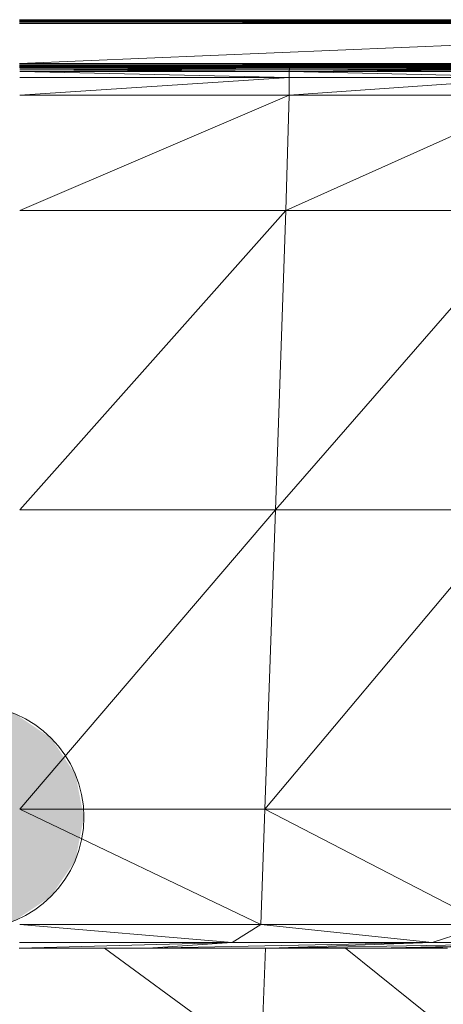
# Model space of a CAD drawing. Extents: x 180 to 9540, y 54 to 2910.
# Tile 23 of 82: x 6122 to 6179, y 888 to 1020. Entities that reach past the tile are written whole.
import ezdxf
from ezdxf.xclip import XClip

# ---------------------------------------------------------------- set-up
doc = ezdxf.new("R2010")
doc.units = 0
doc.header["$MEASUREMENT"] = 0
doc.header["$XCLIPFRAME"] = 0
doc.layers.add('820-G Rysunki Obrazki', color=7, linetype='Continuous')

# ---------------------------------------------------------------- blocks, each defined once
blk = doc.blocks.new('Rysunek_2_2', base_point=(4248.05, 809.8))
at = {"layer": '820-G Rysunki Obrazki', "linetype": 'Continuous', "lineweight": 13}
blk.add_hatch(color=154, dxfattribs=at).paths.add_polyline_path([(6100.55, 913.01), (6101.69, 907.27), (6104.94, 902.4), (6109.81, 899.15), (6115.55, 898.01), (6121.29, 899.15), (6126.16, 902.4), (6129.41, 907.27), (6130.55, 913.01), (6129.41, 918.75), (6126.16, 923.62), (6121.29, 926.87), (6115.55, 928.01), (6109.81, 926.87), (6104.94, 923.62), (6101.69, 918.75)])
at = {"color": 150, "linetype": 'Continuous', "lineweight": 13, "ltscale": 0.5}
for p, q in [((6121.89, 1020.05), (6194.71, 1020.05)), ((6121.89, 1020.05), (6249.71, 1020.04)), ((6249.71, 1020.04), (6121.89, 1020.04)), ((6121.89, 1020.04), (6249.71, 1020)), ((6249.71, 1020), (6121.89, 1020)), ((6249.71, 1020), (6121.89, 1019.93)), ((6121.89, 1020), (6249.71, 1019.93)), ((6249.71, 1019.93), (6121.89, 1019.83)), ((6121.89, 1019.93), (6249.71, 1019.83)), ((6121.89, 1019.83), (6249.71, 1019.7)), ((6249.71, 1019.7), (6121.89, 1019.7)), ((6121.89, 1019.7), (6249.71, 1019.55)), ((6121.89, 1019.55), (6249.71, 1019.55)), ((6249.71, 1019.55), (6121.89, 1014.15)), ((6249.71, 1014.15), (6121.89, 1013.99)), ((6249.71, 1014.15), (6121.89, 1014.15)), ((6249.71, 1013.99), (6121.89, 1013.87)), ((6249.71, 1013.99), (6121.89, 1013.99)), ((6249.71, 1013.87), (6121.89, 1013.77)), ((6249.71, 1013.87), (6121.89, 1013.87)), ((6249.71, 1013.77), (6121.89, 1013.7)), ((6249.71, 1013.77), (6121.89, 1013.77)), ((6249.71, 1013.7), (6121.89, 1013.66)), ((6249.71, 1013.7), (6121.89, 1013.7)), ((6249.71, 1013.66), (6121.89, 1013.65)), ((6249.71, 1013.66), (6121.89, 1013.66)), ((6194.71, 1013.65), (6121.89, 1013.65)), ((6121.92, 1013.59), (6158.45, 1013.59)), ((6121.92, 1013.59), (6158.21, 1013.53)), ((6158.21, 1013.53), (6121.92, 1013.34)), ((6121.92, 1013.53), (6158.21, 1013.53)), ((6121.92, 1013.34), (6158.13, 1013.34)), ((6158.13, 1013.34), (6121.92, 1013.09)), ((6121.92, 1013.09), (6158.13, 1013.09)), ((6121.92, 1013.09), (6158.13, 1012.3)), ((6192.31, 1013.53), (6158.13, 1013.34)), ((6158.21, 1013.53), (6158.13, 1013.34)), ((6158.13, 1013.34), (6192.15, 1013.34)), ((6158.13, 1013.09), (6158.13, 1013.34)), ((6158.13, 1013.09), (6192.15, 1013.34)), ((6158.13, 1012.3), (6158.13, 1013.09)), ((6192.15, 1012.3), (6158.13, 1013.09)), ((6192.15, 1013.09), (6158.13, 1013.09)), ((6158.45, 1013.59), (6158.21, 1013.53)), ((6158.21, 1013.53), (6192.31, 1013.53)), ((6192.31, 1013.53), (6158.45, 1013.59)), ((6192.79, 1013.59), (6158.45, 1013.59)), ((6158.13, 1012.3), (6121.92, 1009.92)), ((6121.92, 1012.3), (6158.13, 1012.3)), ((6192.15, 1012.3), (6158.13, 1009.92)), ((6158.13, 1012.3), (6158.13, 1009.92)), ((6158.13, 1012.3), (6192.15, 1012.3)), ((6121.92, 1009.92), (6158.13, 1009.92)), ((6121.92, 994.42), (6158.13, 1009.92)), ((6158.13, 1009.92), (6157.66, 994.42)), ((6157.66, 994.42), (6192.15, 1009.92)), ((6158.13, 1009.92), (6192.15, 1009.92)), ((6157.66, 994.42), (6121.92, 954.26)), ((6157.66, 994.42), (6121.92, 994.42)), ((6156.27, 954.26), (6191.25, 994.42)), ((6157.66, 994.42), (6156.27, 954.26)), ((6157.66, 994.42), (6191.25, 994.42)), ((6121.92, 954.26), (6156.27, 954.26)), ((6121.92, 914.1), (6156.27, 954.26)), ((6154.86, 914.1), (6156.27, 954.26)), ((6154.86, 914.1), (6188.56, 954.26)), ((6188.56, 954.26), (6156.27, 954.26)), ((6121.92, 914.1), (6154.86, 914.1)), ((6121.92, 914.1), (6154.31, 898.59)), ((6154.31, 898.59), (6154.86, 914.1)), ((6154.86, 914.1), (6185.81, 914.1)), ((6184.75, 898.59), (6154.86, 914.1)), ((6154.31, 898.59), (6121.92, 898.59)), ((6121.92, 898.59), (6150.46, 896.2)), ((6150.46, 896.2), (6154.31, 898.59)), ((6177.32, 896.2), (6154.31, 898.59)), ((6184.75, 898.59), (6154.31, 898.59)), ((6177.32, 896.2), (6184.75, 898.59)), ((6150.46, 896.2), (6121.86, 895.41)), ((6121.91, 896.2), (6150.46, 896.2)), ((6177.32, 896.2), (6139.15, 895.41)), ((6150.46, 896.2), (6139.15, 895.41)), ((6150.46, 896.2), (6177.32, 896.2)), ((6200.75, 896.2), (6155.46, 895.41)), ((6177.32, 896.2), (6155.46, 895.41)), ((6219.07, 896.2), (6169.79, 895.41)), ((6200.75, 896.2), (6169.79, 895.41)), ((6177.32, 896.2), (6200.75, 896.2)), ((6130.64, 895.41), (6137.76, 895.41)), ((6133.33, 895.41), (6154.35, 880.06)), ((6145.54, 895.41), (6139.15, 895.41)), ((6147.01, 895.41), (6152.27, 895.41)), ((6157.49, 895.41), (6153.84, 895.41)), ((6154.93, 895.41), (6154.35, 880.06)), ((6159.13, 895.41), (6161.55, 895.41)), ((6164.79, 895.41), (6163.22, 895.41)), ((6184.86, 880.06), (6165.67, 895.41)), ((6166.44, 895.41), (6167.59, 895.41)), ((6170.37, 895.41), (6169.17, 895.41)), ((6171.86, 895.41), (6173.68, 895.41)), ((6178.24, 895.41), (6175.04, 895.41))]:
    blk.add_line(p, q, dxfattribs=at)
at = {"color": 150, "linetype": 'Continuous', "lineweight": 13, "ltscale": 0.5, "flags": 128}
for points in [[(6121.89, 1020.05), (6194.71, 1020.05), (6249.71, 1020.05), (6264.61, 1020.05), (6284.34, 1020.05), (6284.49, 1020.04), (6284.62, 1020), (6284.71, 1019.93), (6284.78, 1019.83), (6284.83, 1019.7), (6284.84, 1019.55), (6284.84, 1017.23), (6284.84, 1014.15), (6284.83, 1013.99), (6284.78, 1013.87), (6284.71, 1013.77), (6284.62, 1013.7), (6284.49, 1013.66), (6284.34, 1013.65), (6269.44, 1013.65), (6249.71, 1013.65), (6194.71, 1013.65), (6121.89, 1013.65)], [(6121.83, 895.41), (6129.32, 895.41), (6130.64, 895.41), (6137.76, 895.41), (6139.15, 895.41), (6145.54, 895.41), (6147.01, 895.41), (6152.27, 895.41), (6153.84, 895.41), (6157.49, 895.41), (6159.13, 895.41), (6161.55, 895.41), (6163.22, 895.41), (6164.79, 895.41), (6166.44, 895.41), (6167.59, 895.41), (6169.17, 895.41), (6170.37, 895.41), (6171.86, 895.41), (6173.68, 895.41), (6175.04, 895.41), (6178.24, 895.41), (6179.4, 895.41)]]:
    blk.add_lwpolyline(points, dxfattribs=at)
at = {"layer": '820-G Rysunki Obrazki', "color": 154, "linetype": 'Continuous', "lineweight": 13, "ltscale": 0.5}
blk.add_circle((6115.55, 913.01), 15, dxfattribs=at)

msp = doc.modelspace()

# ---------------------------------------------------------------- block references
at = {"layer": '820-G Rysunki Obrazki', "color": 7, "linetype": 'Continuous', "lineweight": 13, "ltscale": 0.1}
ref = msp.add_blockref('Rysunek_2_2', (4248.05, 809.8), dxfattribs=at)
XClip(ref).set_block_clipping_path([(4133.6196216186, 305.1003815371), (8557.1514411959, 2650.020916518)])

doc.saveas('drawing.dxf')
